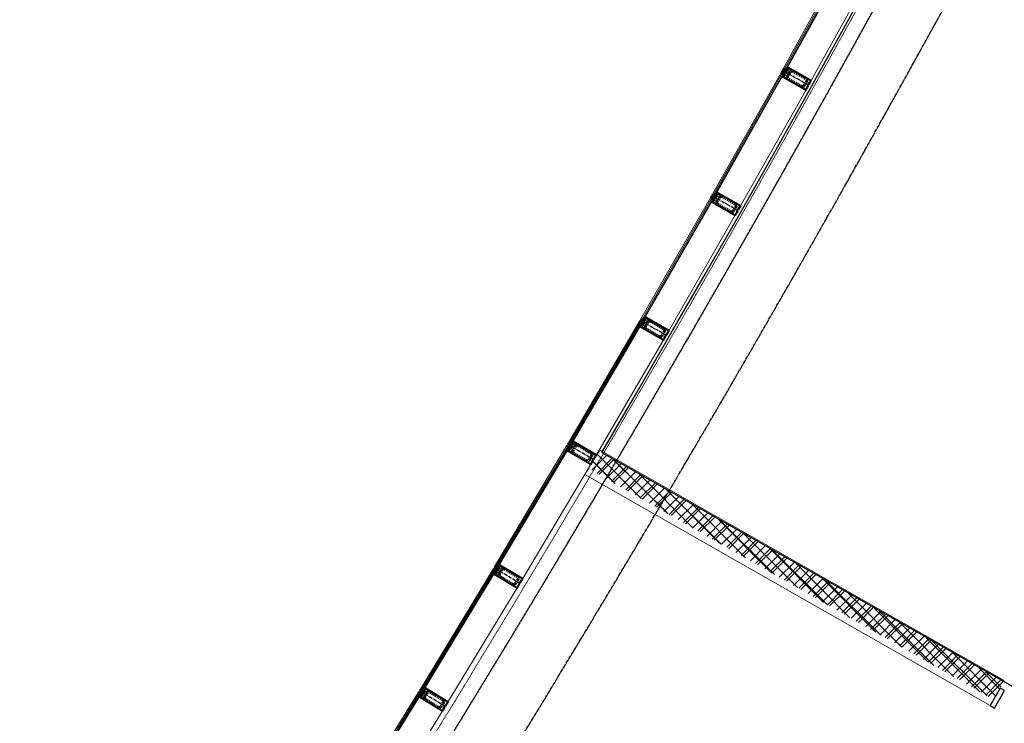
# Model space of a CAD drawing. Header units: millimetres. Extents: x 98667 to 994031, y -2704 to 533009.
# Tile 201 of 256: x 608104 to 617875, y 401062 to 408044. Entities that reach past the tile are written whole.
import ezdxf

# ---------------------------------------------------------------- set-up
doc = ezdxf.new("R2010")
doc.units = ezdxf.units.MM
for name, pattern in [('AP03000E0$0$CENTER', [50.8, 31.75, -6.35, 6.35, -6.35]), ('AP03000E0$0$HIDDEN', [9.525, 6.35, -3.175]), ('AP03000E0$0$HIDDENX2', [19.05, 12.7, -6.35]), ('sp00000g0$0$CENTER', [50.8, 31.75, -6.35, 6.35, -6.35])]:
    doc.linetypes.add(name, pattern=pattern)
doc.layers.add('0_LOUNGES', color=7, linetype='Continuous', true_color=0xfac800)
for name, color, linetype, lineweight in [('A-WALL-FNSH', 1, 'Continuous', 15), ('A-WALL-PATT', 5, 'Continuous', 15), ('AP03000E0$0$A-FLOR-EDGE', 1, 'AP03000E0$0$HIDDENX2', 15), ('AP03000E0$0$A-GLAZ-FULL-EXTR', 2, 'Continuous', 20), ('AP03000E0$0$A-GLAZ-MULL-EXTR', 3, 'Continuous', 35), ('AP03000E0$0$A-WALL-FNSH', 1, 'Continuous', 15), ('AP0300R00$0$A-DOOR-FULL', 2, 'Continuous', 25)]:
    doc.layers.add(name, color=color, linetype=linetype, lineweight=lineweight)
doc.layers.add('A-WALL-PATT-50', color=5, linetype='Continuous')
doc.layers.add('sp00000g0$0$S-GRID', color=1, linetype='sp00000g0$0$CENTER')
doc.layers.add('AP03000E0$0$A-Slab Edge Guide', color=55, linetype='Continuous', lineweight=15, plot=False)

msp = doc.modelspace()

# ---------------------------------------------------------------- linework, layer by layer
at = {"color": 251, "linetype": 'AP03000E0$0$CENTER'}
for p, q in [((615933.3, 407393.6), (615671.4, 407539.9)), ((615231.9, 406149.2), (614971.1, 406297.6)), ((614520.5, 404910.4), (614261, 405060.8)), ((613799.4, 403677.3), (613541, 403829.8)), ((613068.4, 402450), (612811.3, 402604.5)), ((612327.7, 401228.5), (612071.8, 401385))]:
    msp.add_line(p, q, dxfattribs=at)
at = {"layer": '0_LOUNGES', "color": 251, "extrusion": (-9.9569e-08, 8.03241e-09, 1)}
msp.add_line((613879.7, 403750.3, 0), (622859.5, 398631.6, 0), dxfattribs=at)
msp.add_arc((459025.1, 494953.7, -0.1), 179716.4, 329.503566, 357.209655, dxfattribs=at)
at = {"layer": 'A-WALL-FNSH', "color": 251, "linetype": 'ByBlock'}
for p, q in [((617875.3, 401485.2, 0), (613857.3, 403776.6)), ((613713.6, 403530.5, 0), (617734.1, 401237.6, 0)), ((617768.7, 401298.5, 0), (617734.1, 401237.6, 0))]:
    msp.add_line(p, q, dxfattribs=at)
at = {"layer": 'A-WALL-PATT', "color": 251, "linetype": 'Continuous'}
for p, q in [((614010.2, 403441.9), (613789.6, 403661.3)), ((613834.7, 403542), (613980.8, 403688.9)), ((614538, 403140.9), (613995.3, 403680.6)), ((613977.6, 403460.5), (614123.6, 403607.4)), ((614120.4, 403379.1), (614266.5, 403525.9)), ((614263.3, 403297.6), (614409.3, 403444.4)), ((614406.2, 403216.1), (614552.2, 403363)), ((615065.8, 402839.9), (614523.3, 403379.4)), ((614549, 403134.6), (614695, 403281.5)), ((614691.9, 403053.2), (614837.9, 403200)), ((614834.8, 402971.7), (614980.7, 403118.5)), ((615593.6, 402539), (615051.3, 403078.2)), ((614977.6, 402890.2), (615123.6, 403037)), ((615120.5, 402808.7), (615266.4, 402955.5)), ((615263.3, 402727.3), (615409.3, 402874)), ((615406.2, 402645.8), (615552.1, 402792.5)), ((616121.3, 402238), (615579.3, 402777)), ((615549.1, 402564.3), (615695, 402711)), ((615691.9, 402482.8), (615837.8, 402629.5)), ((615834.8, 402401.4), (615980.7, 402548.1)), ((615977.7, 402319.9), (616123.5, 402466.6)), ((616649.1, 401937), (616107.3, 402475.8)), ((616120.5, 402238.4), (616266.4, 402385.1)), ((616263.4, 402156.9), (616409.2, 402303.6)), ((616406.3, 402075.5), (616552.1, 402222.1)), ((616549.1, 401994), (616694.9, 402140.6)), ((617176.9, 401636), (616635.3, 402174.6)), ((616692, 401912.5), (616837.8, 402059.1)), ((616834.8, 401831.1), (616980.6, 401977.6)), ((616977.7, 401749.6), (617123.5, 401896.1)), ((617120.6, 401668.1), (617266.3, 401814.7)), ((617704.7, 401335), (617163.3, 401873.4)), ((617263.4, 401586.6), (617409.2, 401733.2)), ((617406.3, 401505.2), (617552, 401651.7)), ((617549.2, 401423.7), (617694.9, 401570.2)), ((617840.3, 401424), (617691.2, 401572.2)), ((617692, 401342.2), (617837.7, 401488.7))]:
    msp.add_line(p, q, dxfattribs=at)
at = {"layer": 'A-WALL-PATT-50', "color": 251, "linetype": 'Continuous'}
for p, q in [((613834.2, 403736.9), (613856.9, 403759.6)), ((613781.3, 403572.4), (613928.5, 403718.8)), ((614013.1, 403440.3), (613790.9, 403663.7)), ((614271.7, 403292.8), (613832.6, 403734.3)), ((613852.9, 403531.6), (614000, 403678)), ((614530.4, 403145.3), (614001.4, 403677.2)), ((613754.5, 403587.8), (613749.2, 403593)), ((613924.4, 403490.8), (614071.6, 403637.2)), ((613996, 403450), (614143.1, 403596.4)), ((614067.5, 403409.2), (614214.6, 403555.6)), ((614139, 403368.4), (614286.2, 403514.8)), ((614210.6, 403327.6), (614357.7, 403474)), ((614789, 402997.8), (614260, 403529.7)), ((614282.1, 403286.8), (614429.3, 403433.2)), ((614353.7, 403246.1), (614500.8, 403392.4)), ((615047.6, 402850.3), (614518.6, 403382.2)), ((614425.2, 403205.3), (614572.3, 403351.6)), ((614496.7, 403164.5), (614643.9, 403310.8)), ((614568.3, 403123.7), (614715.4, 403270)), ((614639.8, 403082.9), (614787, 403229.2)), ((614711.4, 403042.1), (614858.5, 403188.4)), ((615306.2, 402702.8), (614777.2, 403234.7)), ((614782.9, 403001.3), (614930, 403147.6)), ((614854.4, 402960.5), (615001.6, 403106.8)), ((614926, 402919.7), (615073.1, 403066)), ((615564.9, 402555.3), (615035.9, 403087.2)), ((614997.5, 402878.9), (615144.7, 403025.2)), ((615069.1, 402838.1), (615216.2, 402984.4)), ((615140.6, 402797.3), (615287.7, 402943.6)), ((615212.1, 402756.5), (615359.3, 402902.8)), ((615823.5, 402407.8), (615294.5, 402939.7)), ((615283.7, 402715.7), (615430.8, 402862)), ((615355.2, 402674.9), (615502.4, 402821.2)), ((615426.8, 402634.1), (615573.9, 402780.4)), ((616082.1, 402260.3), (615553.1, 402792.2)), ((615498.3, 402593.3), (615645.4, 402739.6)), ((615569.8, 402552.5), (615717, 402698.8)), ((615641.4, 402511.7), (615788.5, 402658)), ((615712.9, 402470.9), (615860.1, 402617.2)), ((616340.7, 402112.8), (615811.7, 402644.8)), ((615784.5, 402430.1), (615931.6, 402576.4)), ((615856, 402389.3), (616003.1, 402535.6)), ((615927.5, 402348.5), (616074.7, 402494.8)), ((616599.4, 401965.3), (616070.4, 402497.3)), ((615999.1, 402307.7), (616146.2, 402454)), ((616070.6, 402266.9), (616217.8, 402413.2)), ((616142.2, 402226.1), (616289.3, 402372.4)), ((616213.7, 402185.3), (616360.8, 402331.6)), ((616285.2, 402144.5), (616432.4, 402290.8)), ((616858, 401817.9), (616329, 402349.8)), ((616356.8, 402103.7), (616503.9, 402250)), ((616428.3, 402062.9), (616575.5, 402209.2)), ((617116.6, 401670.4), (616587.6, 402202.3)), ((616499.9, 402022.1), (616647, 402168.4)), ((616571.4, 401981.3), (616718.5, 402127.6)), ((616642.9, 401940.5), (616790.1, 402086.8)), ((616714.5, 401899.7), (616861.6, 402046)), ((616786, 401858.9), (616933.2, 402005.2)), ((617375.2, 401522.9), (616846.3, 402054.8)), ((616857.6, 401818.1), (617004.7, 401964.4)), ((616929.1, 401777.3), (617076.2, 401923.6)), ((617633.9, 401375.4), (617104.9, 401907.3)), ((617000.6, 401736.5), (617147.8, 401882.8)), ((617072.2, 401695.7), (617219.3, 401842)), ((617143.7, 401654.9), (617290.9, 401801.2)), ((617215.3, 401614.1), (617362.4, 401760.4)), ((617286.8, 401573.3), (617433.9, 401719.6)), ((617788.3, 401332.7), (617363.5, 401759.8)), ((617358.3, 401532.5), (617505.5, 401678.8)), ((617429.9, 401491.7), (617577, 401638)), ((617829.1, 401404.2), (617622.1, 401612.3)), ((617501.4, 401450.9), (617648.6, 401597.2)), ((617573, 401410.1), (617720.1, 401556.4)), ((617644.5, 401369.3), (617791.6, 401515.6)), ((617716, 401328.5), (617863.2, 401474.8))]:
    msp.add_line(p, q, dxfattribs=at)
at = {"layer": 'AP03000E0$0$A-FLOR-EDGE', "color": 251, "linetype": 'AP03000E0$0$HIDDEN'}
msp.add_arc((459073.4, 494999.9), 179716, 310.999998, 11.472529, dxfattribs=at)
at = {"layer": 'AP03000E0$0$A-GLAZ-FULL-EXTR', "color": 251}
for p, q in [((616353.4, 408772.4), (615680, 407555.2)), ((615690.5, 407549.4), (616363.9, 408766.6)), ((616374.4, 408760.8), (615701, 407543.6)), ((615706.2, 407540.6), (616379.7, 408757.9)), ((616615.9, 408627.2), (615942.5, 407409.9)), ((615698.9, 407558.4), (615701.8, 407563.7)), ((615699.2, 407565.1), (615709.7, 407559.3)), ((615701.8, 407563.7), (615707, 407560.8)), ((615707, 407560.8), (615704.1, 407555.5)), ((614979.8, 406312.8), (615662.9, 407524.6)), ((615673.3, 407518.7), (614990.2, 406306.9)), ((615000.7, 406301), (615683.8, 407512.8)), ((615689, 407509.9), (615005.9, 406298)), ((615662.9, 407524.6), (615673.3, 407518.7)), ((615664.5, 407503), (615675, 407497.1)), ((615670.1, 407506.8), (615667.1, 407501.6)), ((615667.1, 407501.6), (615672.3, 407498.6)), ((615673.3, 407518.7), (615667.5, 407508.3)), ((615667.5, 407508.3), (615677.9, 407502.4)), ((615675.3, 407503.8), (615670.1, 407506.8)), ((615672.3, 407498.6), (615675.3, 407503.8)), ((615683.8, 407512.8), (615673.3, 407518.7)), ((615677.9, 407502.4), (615683.8, 407512.8)), ((615680, 407555.2), (615690.5, 407549.4)), ((615683.8, 407512.8), (615689, 407509.9)), ((615690.5, 407549.4), (615696.3, 407559.9)), ((615701, 407543.6), (615690.5, 407549.4)), ((615696.3, 407559.9), (615706.8, 407554.1)), ((615704.1, 407555.5), (615698.9, 407558.4)), ((615706.8, 407554.1), (615701, 407543.6)), ((615701, 407543.6), (615706.2, 407540.6)), ((615241.1, 406165.4), (615924.2, 407377.3)), ((614990.2, 406306.9), (614979.8, 406312.8)), ((614990.2, 406306.9), (614996.1, 406317.3)), ((615000.7, 406301), (614990.2, 406306.9)), ((614996.1, 406317.3), (615006.6, 406311.4)), ((614998.7, 406315.8), (615001.7, 406321.1)), ((615004, 406312.9), (614998.7, 406315.8)), ((614999.1, 406322.5), (615009.5, 406316.7)), ((615006.6, 406311.4), (615000.7, 406301)), ((615005.9, 406298), (615000.7, 406301)), ((615001.7, 406321.1), (615006.9, 406318.1)), ((615006.9, 406318.1), (615004, 406312.9)), ((614962.5, 406282.3), (614269.7, 405076)), ((614280.1, 405070), (614972.9, 406276.4)), ((614983.3, 406270.4), (614290.6, 405064)), ((614295.8, 405061), (614988.5, 406267.4)), ((614972.9, 406276.4), (614962.5, 406282.3)), ((614963.9, 406260.8), (614974.3, 406254.8)), ((614969.5, 406264.5), (614966.5, 406259.3)), ((614966.5, 406259.3), (614971.7, 406256.3)), ((614972.9, 406276.4), (614966.9, 406266)), ((614966.9, 406266), (614977.3, 406260)), ((614974.7, 406261.5), (614969.5, 406264.5)), ((614971.7, 406256.3), (614974.7, 406261.5)), ((614983.3, 406270.4), (614972.9, 406276.4)), ((614977.3, 406260), (614983.3, 406270.4)), ((614988.5, 406267.4), (614983.3, 406270.4)), ((615222.6, 406133), (614529.9, 404926.6)), ((613549.9, 403844.8), (614252.2, 405045.7)), ((614262.6, 405039.6), (613560.3, 403838.8)), ((613570.6, 403832.7), (614272.9, 405033.6)), ((614278.1, 405030.5), (613575.8, 403829.7)), ((614252.2, 405045.7), (614262.6, 405039.6)), ((614253.5, 405024.1), (614263.8, 405018)), ((614259.1, 405027.7), (614256.1, 405022.6)), ((614256.1, 405022.6), (614261.2, 405019.5)), ((614262.6, 405039.6), (614256.5, 405029.3)), ((614256.5, 405029.3), (614266.9, 405023.2)), ((614264.3, 405024.7), (614259.1, 405027.7)), ((614261.2, 405019.5), (614264.3, 405024.7)), ((614272.9, 405033.6), (614262.6, 405039.6)), ((614266.9, 405023.2), (614272.9, 405033.6)), ((614269.7, 405076), (614280.1, 405070)), ((614272.9, 405033.6), (614278.1, 405030.5)), ((614280.1, 405070), (614286.1, 405080.4)), ((614290.6, 405064), (614280.1, 405070)), ((614286.1, 405080.4), (614296.5, 405074.4)), ((614288.7, 405078.9), (614291.7, 405084.1)), ((614293.9, 405075.9), (614288.7, 405078.9)), ((614289.1, 405085.6), (614299.5, 405079.6)), ((614296.5, 405074.4), (614290.6, 405064)), ((614290.6, 405064), (614295.8, 405061)), ((614291.7, 405084.1), (614296.9, 405081.1)), ((614296.9, 405081.1), (614293.9, 405075.9)), ((613808.9, 403693.4), (614511.2, 404894.2)), ((613560.3, 403838.8), (613566.3, 403849.1)), ((613566.3, 403849.1), (613576.7, 403843.1)), ((613568.9, 403847.6), (613571.9, 403852.8)), ((613574.1, 403844.6), (613568.9, 403847.6)), ((613569.3, 403854.3), (613579.7, 403848.3)), ((613571.9, 403852.8), (613577.1, 403849.8)), ((613577.1, 403849.8), (613574.1, 403844.6)), ((613532.1, 403814.7), (612820.3, 402619.5)), ((612830.6, 402613.3), (613542.4, 403808.6)), ((613552.7, 403802.4), (612840.9, 402607.2)), ((612846.1, 402604.1), (613557.9, 403799.3)), ((613542.4, 403808.6), (613532.1, 403814.7)), ((613533.2, 403793.1), (613543.5, 403787)), ((613538.9, 403796.7), (613535.8, 403791.6)), ((613535.8, 403791.6), (613540.9, 403788.5)), ((613542.4, 403808.6), (613536.3, 403798.2)), ((613536.3, 403798.2), (613546.6, 403792.1)), ((613544, 403793.6), (613538.9, 403796.7)), ((613540.9, 403788.5), (613544, 403793.6)), ((613552.7, 403802.4), (613542.4, 403808.6)), ((613546.6, 403792.1), (613552.7, 403802.4)), ((613560.3, 403838.8), (613549.9, 403844.8)), ((613557.9, 403799.3), (613552.7, 403802.4)), ((613570.6, 403832.7), (613560.3, 403838.8)), ((613576.7, 403843.1), (613570.6, 403832.7)), ((613575.8, 403829.7), (613570.6, 403832.7)), ((613789.9, 403661.2), (613078, 402466)), ((612080.9, 401400), (612802.2, 402589.5)), ((612812.5, 402583.3), (612091.2, 401393.7)), ((612802.2, 402589.5), (612812.5, 402583.3)), ((612812.5, 402583.3), (612806.3, 402573)), ((612822.8, 402577), (612812.5, 402583.3)), ((612820.3, 402619.5), (612830.6, 402613.3)), ((612830.6, 402613.3), (612836.7, 402623.7)), ((612840.9, 402607.2), (612830.6, 402613.3)), ((612836.7, 402623.7), (612847, 402617.5)), ((612839.3, 402622.1), (612842.4, 402627.3)), ((612844.5, 402619), (612839.3, 402622.1)), ((612839.8, 402628.8), (612850.1, 402622.7)), ((612847, 402617.5), (612840.9, 402607.2)), ((612840.9, 402607.2), (612846.1, 402604.1)), ((612842.4, 402627.3), (612847.5, 402624.2)), ((612847.5, 402624.2), (612844.5, 402619)), ((612101.5, 401387.5), (612822.8, 402577)), ((612827.9, 402573.9), (612106.6, 401384.4)), ((612803.2, 402567.9), (612813.4, 402561.6)), ((612808.9, 402571.4), (612805.7, 402566.3)), ((612805.7, 402566.3), (612810.9, 402563.2)), ((612806.3, 402573), (612816.5, 402566.8)), ((612814, 402568.3), (612808.9, 402571.4)), ((612810.9, 402563.2), (612814, 402568.3)), ((612816.5, 402566.8), (612822.8, 402577)), ((612822.8, 402577), (612827.9, 402573.9)), ((612337.5, 401244.4), (613058.8, 402433.9)), ((612100, 401402.5), (612103.1, 401407.6)), ((612100.5, 401409.1), (612110.8, 401402.9)), ((612103.1, 401407.6), (612108.2, 401404.5)), ((612062.7, 401370.1), (611331.9, 400186.4)), ((611342.1, 400180.1), (612072.9, 401363.8)), ((612083.1, 401357.5), (611352.3, 400173.8)), ((611357.5, 400170.6), (612088.2, 401354.4)), ((612072.9, 401363.8), (612062.7, 401370.1)), ((612063.4, 401348.5), (612073.6, 401342.2)), ((612069.1, 401352), (612066, 401346.9)), ((612066, 401346.9), (612071.1, 401343.8)), ((612072.9, 401363.8), (612066.6, 401353.6)), ((612066.6, 401353.6), (612076.8, 401347.3)), ((612074.2, 401348.9), (612069.1, 401352)), ((612071.1, 401343.8), (612074.2, 401348.9)), ((612083.1, 401357.5), (612072.9, 401363.8)), ((612076.8, 401347.3), (612083.1, 401357.5)), ((612091.2, 401393.7), (612080.9, 401400)), ((612088.2, 401354.4), (612083.1, 401357.5)), ((612091.2, 401393.7), (612097.4, 401404)), ((612101.5, 401387.5), (612091.2, 401393.7)), ((612097.4, 401404), (612107.7, 401397.8)), ((612105.1, 401399.3), (612100, 401402.5)), ((612107.7, 401397.8), (612101.5, 401387.5)), ((612106.6, 401384.4), (612101.5, 401387.5)), ((612108.2, 401404.5), (612105.1, 401399.3)), ((612317.9, 401212.5), (611587.2, 400028.8))]:
    msp.add_line(p, q, dxfattribs=at)
at = {"layer": 'AP03000E0$0$A-GLAZ-FULL-EXTR', "color": 251, "linetype": 'Continuous'}
for p, q in [((615668, 407509.2), (615681.7, 407509.2)), ((615669.8, 407512.4), (615683.5, 407512.3)), ((615670.3, 407506.7), (615670.3, 407513.3)), ((615671.4, 407506), (615680, 407506)), ((615671.6, 407515.6), (615679, 407515.5)), ((615673.4, 407504.9), (615673.5, 407518.6)), ((615676.6, 407503.1), (615676.6, 407516.9)), ((615677.1, 407502.8), (615678.2, 407502.8)), ((615679.8, 407505.7), (615679.8, 407515.1)), ((615683, 407511.4), (615683, 407513.3)), ((615691.8, 407551.9), (615702.3, 407546.1)), ((615697.9, 407559), (615692.1, 407548.5)), ((615693.4, 407554.7), (615703.9, 407548.8)), ((615700.7, 407557.4), (615694.8, 407546.9)), ((615694.9, 407557.4), (615705.4, 407551.6)), ((615703.4, 407555.9), (615697.6, 407545.4)), ((615706.2, 407554.4), (615700.4, 407543.9)), ((614991.2, 406308.7), (615005, 406308.6)), ((614992.2, 406305.7), (614992.3, 406310.5)), ((614992.7, 406305.5), (615003.2, 406305.4)), ((614993, 406311.8), (615006, 406311.8)), ((614994.8, 406315), (615000.3, 406315)), ((614995.4, 406304), (614995.5, 406316.1)), ((614998.4, 406302.3), (615001.4, 406302.3)), ((614998.6, 406302.2), (614998.6, 406315.9)), ((615001.7, 406302.9), (615001.8, 406314.1)), ((615004.9, 406308.5), (615005, 406312.3)), ((614967.2, 406266.5), (614977.6, 406260.5)), ((614974.1, 406275.6), (614968.1, 406265.2)), ((614968.8, 406269.2), (614979.2, 406263.3)), ((614970.4, 406272), (614980.8, 406266)), ((614976.9, 406274.1), (614970.9, 406263.7)), ((614972, 406274.8), (614982.4, 406268.8)), ((614979.6, 406272.5), (614973.7, 406262.1)), ((614982.4, 406270.9), (614976.4, 406260.5)), ((614256.8, 405029.1), (614256.8, 405029.7)), ((614257, 405028.9), (614270.2, 405028.9)), ((614258.2, 405032.1), (614272, 405032.1)), ((614259.9, 405027.3), (614260, 405035.2)), ((614260, 405035.3), (614270, 405035.2)), ((614261.9, 405038.5), (614264.6, 405038.4)), ((614262.5, 405025.8), (614268.3, 405025.7)), ((614263.1, 405025.4), (614263.2, 405039.3)), ((614266.3, 405023.5), (614266.3, 405037.4)), ((614269.5, 405027.6), (614269.5, 405035.6)), ((614272.7, 405033.1), (614272.7, 405033.7)), ((614281, 405071.5), (614291.4, 405065.5)), ((614288.5, 405079), (614282.6, 405068.6)), ((614282.6, 405074.3), (614293, 405068.3)), ((614284.2, 405077), (614294.6, 405071.1)), ((614291.3, 405077.4), (614285.3, 405067)), ((614285.8, 405079.8), (614296.2, 405073.8)), ((614294, 405075.8), (614288.1, 405065.4)), ((613566.1, 403835.4), (613566.1, 403848.8)), ((613536.7, 403799), (613547, 403792.8)), ((613543.4, 403808), (613537.2, 403797.7)), ((613538.3, 403801.7), (613548.6, 403795.6)), ((613546.1, 403806.4), (613539.9, 403796.1)), ((613540, 403804.4), (613550.3, 403798.3)), ((613541.6, 403807.2), (613551.9, 403801)), ((613548.8, 403804.7), (613542.7, 403794.4)), ((613551.5, 403803.1), (613545.4, 403792.8)), ((613561.6, 403841.2), (613575.5, 403841.1)), ((613561.6, 403838), (613573.7, 403837.9)), ((613562.9, 403837.2), (613562.9, 403843.4)), ((613563.5, 403844.3), (613574.6, 403844.3)), ((613565.3, 403847.5), (613569.2, 403847.5)), ((613567.1, 403834.8), (613571.8, 403834.8)), ((613569.2, 403833.5), (613569.3, 403847.4)), ((613572.4, 403835.8), (613572.5, 403845.5)), ((613575.6, 403841.3), (613575.6, 403843.7)), ((612809, 402577.4), (612822.3, 402577.3)), ((612810.9, 402580.6), (612817, 402580.5)), ((612811.6, 402569.8), (612811.6, 402581.8)), ((612814.8, 402567.9), (612814.8, 402581.9)), ((612817.9, 402569.1), (612818, 402579.9)), ((612821.1, 402574.3), (612821.1, 402578)), ((612831.6, 402615.1), (612841.9, 402608.9)), ((612838.8, 402622.4), (612832.7, 402612.1)), ((612833.3, 402617.8), (612843.6, 402611.7)), ((612834.9, 402620.6), (612845.2, 402614.4)), ((612841.5, 402620.8), (612835.4, 402610.5)), ((612836.5, 402623.3), (612846.8, 402617.1)), ((612844.3, 402619.2), (612838.1, 402608.9)), ((612847, 402617.5), (612840.8, 402607.2)), ((612807, 402574.2), (612821, 402574.2)), ((612808.4, 402571.7), (612808.4, 402576.6)), ((612809.5, 402571), (612819.1, 402571)), ((612814.8, 402567.9), (612817.2, 402567.8)), ((612073.7, 401363.3), (612067.4, 401353.1)), ((612067.6, 401355.3), (612077.8, 401349)), ((612069.3, 401358), (612079.5, 401351.7)), ((612076.4, 401361.7), (612070.1, 401351.5)), ((612071, 401360.7), (612081.2, 401354.4)), ((612072.6, 401363.4), (612082.8, 401357.1)), ((612079.1, 401360), (612072.8, 401349.8)), ((612081.8, 401358.3), (612075.5, 401348.1)), ((612092.4, 401393), (612092.4, 401395.7)), ((612092.6, 401396), (612106.6, 401396)), ((612092.6, 401392.9), (612104.7, 401392.8)), ((612094.5, 401399.2), (612105.4, 401399.2)), ((612095.6, 401391.1), (612095.6, 401401)), ((612096.4, 401402.4), (612100.1, 401402.4)), ((612097.9, 401389.7), (612102.8, 401389.7)), ((612098.7, 401389.2), (612098.8, 401403.2)), ((612101.9, 401388.2), (612102, 401401.3)), ((612105.1, 401393.5), (612105.1, 401399.3))]:
    msp.add_line(p, q, dxfattribs=at)
at = {"layer": 'AP03000E0$0$A-GLAZ-MULL-EXTR', "color": 251}
for p, q in [((615728.8, 407570.8), (615708.1, 407533.7)), ((615712.4, 407531.3), (615731.7, 407565.8)), ((615713.5, 407553.6), (615726.9, 407577.6)), ((615728.8, 407570.8), (615717.8, 407551.2)), ((615726.9, 407577.6), (615728.8, 407570.8)), ((615733.2, 407568.4), (615728.8, 407570.8)), ((615731.7, 407565.8), (615781.5, 407538)), ((615960.2, 407441.6), (615733.2, 407568.4)), ((615667.8, 407533.3), (615665.3, 407529)), ((615665.3, 407529), (615695.9, 407511.9)), ((615702.7, 407513.8), (615667.8, 407533.3)), ((615681.8, 407496.9), (615668.4, 407472.9)), ((615668.4, 407472.9), (615675.2, 407474.8)), ((615677.5, 407550.8), (615675.1, 407546.4)), ((615675.1, 407546.4), (615710, 407526.9)), ((615695.9, 407511.9), (615675.2, 407474.8)), ((615675.2, 407474.8), (615686.1, 407494.5)), ((615675.2, 407474.8), (615679.5, 407472.4)), ((615708.1, 407533.7), (615677.5, 407550.8)), ((615679.5, 407472.4), (615906.5, 407345.6)), ((615681, 407475), (615700.3, 407509.5)), ((615730.8, 407447.2), (615681, 407475)), ((615686.1, 407494.5), (615681.8, 407496.9)), ((615700.3, 407509.5), (615702.9, 407508)), ((615720.7, 407546.1), (615702.7, 407513.8)), ((615702.9, 407508), (615723.4, 407544.7)), ((615710, 407526.9), (615712.4, 407531.3)), ((615717.8, 407551.2), (615713.5, 407553.6)), ((615723.4, 407544.7), (615720.7, 407546.1)), ((615781.5, 407538), (615956.1, 407440.5)), ((615905.4, 407349.7), (615730.8, 407447.2)), ((615925.9, 407386.3), (615905.4, 407349.7)), ((615906.5, 407345.6), (615930.9, 407389.3)), ((615943.7, 407424.5), (615923.2, 407387.8)), ((615923.2, 407387.8), (615925.9, 407386.3)), ((615928.3, 407390.7), (615946.3, 407423)), ((615930.9, 407389.3), (615928.3, 407390.7)), ((615956.1, 407440.5), (615935.6, 407403.8)), ((615935.6, 407403.8), (615938.2, 407402.3)), ((615938.2, 407402.3), (615960.2, 407441.6)), ((615946.3, 407423), (615943.7, 407424.5)), ((614967.4, 406291), (614964.9, 406286.7)), ((615002.2, 406271.3), (614967.4, 406291)), ((614977.3, 406308.4), (614974.8, 406304.1)), ((614974.8, 406304.1), (615009.6, 406284.3)), ((615007.7, 406291.1), (614977.3, 406308.4)), ((615020.5, 406303.4), (615002.2, 406271.3)), ((615002.3, 406265.4), (615023.1, 406301.9)), ((615028.7, 406328), (615007.7, 406291.1)), ((615012.1, 406288.6), (615031.6, 406323)), ((615013.3, 406311), (615026.9, 406334.9)), ((615017.6, 406308.5), (615013.3, 406311)), ((615028.7, 406328), (615017.6, 406308.5)), ((615023.1, 406301.9), (615020.5, 406303.4)), ((615026.9, 406334.9), (615028.7, 406328)), ((615033.1, 406325.6), (615028.7, 406328)), ((615031.6, 406323), (615081.2, 406294.8)), ((615259.1, 406197), (615033.1, 406325.6)), ((615081.2, 406294.8), (615255, 406195.9)), ((614964.9, 406286.7), (614995.4, 406269.4)), ((614981.1, 406254.5), (614967.5, 406230.6)), ((614967.5, 406230.6), (614974.3, 406232.4)), ((614995.4, 406269.4), (614974.3, 406232.4)), ((614974.3, 406232.4), (614985.5, 406252)), ((614974.3, 406232.4), (614978.7, 406230)), ((614978.7, 406230), (615204.7, 406101.4)), ((614980.2, 406232.6), (614999.7, 406266.9)), ((615029.7, 406204.4), (614980.2, 406232.6)), ((614985.5, 406252), (614981.1, 406254.5)), ((614999.7, 406266.9), (615002.3, 406265.4)), ((615009.6, 406284.3), (615012.1, 406288.6)), ((615203.6, 406105.5), (615029.7, 406204.4)), ((615255, 406195.9), (615234.2, 406159.4)), ((615236.8, 406157.9), (615259.1, 406197)), ((615224.3, 406142), (615203.6, 406105.5)), ((615204.7, 406101.4), (615229.4, 406144.9)), ((615242.5, 406180), (615221.7, 406143.5)), ((615221.7, 406143.5), (615224.3, 406142)), ((615226.8, 406146.3), (615245.1, 406178.5)), ((615229.4, 406144.9), (615226.8, 406146.3)), ((615234.2, 406159.4), (615236.8, 406157.9)), ((615245.1, 406178.5), (615242.5, 406180)), ((614254.7, 405050), (614257.2, 405054.3)), ((614285, 405032.5), (614254.7, 405050)), ((614257.2, 405054.3), (614291.8, 405034.3)), ((614263.7, 404995.7), (614285, 405032.5)), ((614264.7, 405067.3), (614267.2, 405071.6)), ((614299.3, 405047.2), (614264.7, 405067.3)), ((614267.2, 405071.6), (614297.5, 405054.1)), ((614289.3, 405029.9), (614269.5, 404995.8)), ((614280.8, 405015.2), (614299.3, 405047.2)), ((614304.4, 405050.1), (614283.4, 405013.7)), ((614291.8, 405034.3), (614289.3, 405029.9)), ((614297.5, 405054.1), (614318.8, 405090.9)), ((614321.7, 405085.8), (614301.8, 405051.6)), ((614301.8, 405051.6), (614304.4, 405050.1)), ((614303.2, 405073.9), (614317, 405097.7)), ((614307.5, 405071.4), (614303.2, 405073.9)), ((614318.8, 405090.9), (614307.5, 405071.4)), ((614317, 405097.7), (614318.8, 405090.9)), ((614318.8, 405090.9), (614323.2, 405088.3)), ((614371, 405057.2), (614321.7, 405085.8)), ((614323.2, 405088.3), (614548.1, 404958)), ((614544, 404956.9), (614371, 405057.2)), ((614270.6, 405017.7), (614256.8, 404993.9)), ((614256.8, 404993.9), (614263.7, 404995.7)), ((614263.7, 404995.7), (614275, 405015.1)), ((614268, 404993.2), (614263.7, 404995.7)), ((614493, 404862.8), (614268, 404993.2)), ((614269.5, 404995.8), (614318.8, 404967.2)), ((614275, 405015.1), (614270.6, 405017.7)), ((614283.4, 405013.7), (614280.8, 405015.2)), ((614318.8, 404967.2), (614491.9, 404866.9)), ((614548.1, 404958), (614523, 404914.7)), ((614523, 404920.6), (614544, 404956.9)), ((614491.9, 404866.9), (614512.9, 404903.2)), ((614515.5, 404901.7), (614493, 404862.8)), ((614499.3, 404885.7), (614520.4, 404922.1)), ((614501.9, 404884.2), (614499.3, 404885.7)), ((614520.4, 404916.2), (614501.9, 404884.2)), ((614512.9, 404903.2), (614515.5, 404901.7)), ((614520.4, 404922.1), (614523, 404920.6)), ((614523, 404914.7), (614520.4, 404916.2)), ((613577.5, 403822.7), (613599.1, 403859.3)), ((613601.9, 403854.2), (613581.8, 403820.2)), ((613583.4, 403842.5), (613597.3, 403866.2)), ((613599.1, 403859.3), (613587.7, 403840)), ((613597.3, 403866.2), (613599.1, 403859.3)), ((613599.1, 403859.3), (613603.4, 403856.8)), ((613651, 403825.2), (613601.9, 403854.2)), ((613603.4, 403856.8), (613827.3, 403724.7)), ((613534.6, 403819), (613537.2, 403823.3)), ((613564.8, 403801.2), (613534.6, 403819)), ((613550.3, 403786.5), (613536.3, 403762.8)), ((613536.3, 403762.8), (613543.2, 403764.6)), ((613537.2, 403823.3), (613571.6, 403803)), ((613543.2, 403764.6), (613564.8, 403801.2)), ((613543.2, 403764.6), (613554.6, 403784)), ((613547.5, 403762.1), (613543.2, 403764.6)), ((613544.8, 403836.2), (613547.4, 403840.5)), ((613579.3, 403815.9), (613544.8, 403836.2)), ((613547.4, 403840.5), (613577.5, 403822.7)), ((613771.4, 403629.9), (613547.5, 403762.1)), ((613569.1, 403798.7), (613549, 403764.7)), ((613549, 403764.7), (613598.1, 403735.7)), ((613554.6, 403784), (613550.3, 403786.5)), ((613560.5, 403784), (613579.3, 403815.9)), ((613563, 403782.5), (613560.5, 403784)), ((613584.4, 403818.7), (613563, 403782.5)), ((613571.6, 403803), (613569.1, 403798.7)), ((613581.8, 403820.2), (613584.4, 403818.7)), ((613587.7, 403840), (613583.4, 403842.5)), ((613823.2, 403723.6), (613651, 403825.2)), ((613598.1, 403735.7), (613770.3, 403634)), ((613770.3, 403634), (613791.7, 403670.2)), ((613794.3, 403668.7), (613771.4, 403629.9)), ((613777.9, 403652.8), (613799.3, 403688.9)), ((613780.5, 403651.3), (613777.9, 403652.8)), ((613799.3, 403683.1), (613780.5, 403651.3)), ((613791.7, 403670.2), (613794.3, 403668.7)), ((613799.3, 403688.9), (613801.9, 403687.4)), ((613801.9, 403681.6), (613799.3, 403683.1)), ((613827.3, 403724.7), (613801.9, 403681.6)), ((613801.9, 403687.4), (613823.2, 403723.6)), ((612807.4, 402598.1), (612804.8, 402593.8)), ((612804.8, 402593.8), (612834.8, 402575.7)), ((612841.7, 402577.5), (612807.4, 402598.1)), ((612817.7, 402615.2), (612815.1, 402610.9)), ((612815.1, 402610.9), (612849.4, 402590.3)), ((612847.7, 402597.2), (612817.7, 402615.2)), ((612860.7, 402609.2), (612841.7, 402577.5)), ((612841.7, 402571.6), (612863.3, 402607.6)), ((612869.6, 402633.6), (612847.7, 402597.2)), ((612849.4, 402590.3), (612852, 402594.6)), ((612852, 402594.6), (612872.3, 402628.5)), ((612853.7, 402616.9), (612867.9, 402640.5)), ((612858, 402614.3), (612853.7, 402616.9)), ((612869.6, 402633.6), (612858, 402614.3)), ((612863.3, 402607.6), (612860.7, 402609.2)), ((612867.9, 402640.5), (612869.6, 402633.6)), ((612873.9, 402631), (612869.6, 402633.6)), ((612872.3, 402628.5), (612921.2, 402599.1)), ((613096.7, 402497.1), (612873.9, 402631)), ((612921.2, 402599.1), (613092.6, 402496.1)), ((612820.2, 402561.2), (612806.1, 402537.6)), ((612806.1, 402537.6), (612812.9, 402539.3)), ((612834.8, 402575.7), (612812.9, 402539.3)), ((612812.9, 402539.3), (612824.5, 402558.6)), ((612812.9, 402539.3), (612817.2, 402536.7)), ((612817.2, 402536.7), (613040.1, 402402.8)), ((612818.8, 402539.3), (612839.1, 402573.2)), ((612867.6, 402509.9), (612818.8, 402539.3)), ((612824.5, 402558.6), (612820.2, 402561.2)), ((612839.1, 402573.2), (612841.7, 402571.6)), ((613039, 402406.9), (612867.6, 402509.9)), ((613079.7, 402480.5), (613058.1, 402444.5)), ((613092.6, 402496.1), (613071, 402460.1)), ((613073.6, 402458.5), (613096.7, 402497.1)), ((613082.3, 402478.9), (613079.7, 402480.5)), ((613060.7, 402442.9), (613039, 402406.9)), ((613040.1, 402402.8), (613065.8, 402445.7)), ((613058.1, 402444.5), (613060.7, 402442.9)), ((613063.3, 402447.2), (613082.3, 402478.9)), ((613065.8, 402445.7), (613063.3, 402447.2)), ((613071, 402460.1), (613073.6, 402458.5)), ((612108.2, 401377.4), (612130.4, 401413.7)), ((612133.1, 401408.5), (612112.4, 401374.8)), ((612114.4, 401397.1), (612128.7, 401420.6)), ((612130.4, 401413.7), (612118.6, 401394.5)), ((612128.7, 401420.6), (612130.4, 401413.7)), ((612130.4, 401413.7), (612134.6, 401411.1)), ((612181.7, 401378.8), (612133.1, 401408.5)), ((612134.6, 401411.1), (612356.4, 401275.4)), ((612065.3, 401374.4), (612067.9, 401378.6)), ((612095.1, 401356.1), (612065.3, 401374.4)), ((612080.4, 401341.7), (612066.1, 401318.2)), ((612066.1, 401318.2), (612073, 401319.9)), ((612067.9, 401378.6), (612102, 401357.8)), ((612073, 401319.9), (612095.1, 401356.1)), ((612073, 401319.9), (612084.7, 401339.1)), ((612077.2, 401317.3), (612073, 401319.9)), ((612075.7, 401391.4), (612078.3, 401395.7)), ((612109.8, 401370.6), (612075.7, 401391.4)), ((612299, 401181.6), (612077.2, 401317.3)), ((612078.3, 401395.7), (612108.2, 401377.4)), ((612099.4, 401353.5), (612078.8, 401319.8)), ((612078.8, 401319.8), (612127.4, 401290.1)), ((612084.7, 401339.1), (612080.4, 401341.7)), ((612090.5, 401339), (612109.8, 401370.6)), ((612093.1, 401337.4), (612090.5, 401339)), ((612115, 401373.3), (612093.1, 401337.4)), ((612102, 401357.8), (612099.4, 401353.5)), ((612112.4, 401374.8), (612115, 401373.3)), ((612118.6, 401394.5), (612114.4, 401397.1)), ((612352.3, 401274.4), (612181.7, 401378.8)), ((612127.4, 401290.1), (612298, 401185.7)), ((612298, 401185.7), (612319.9, 401221.5)), ((612322.5, 401219.9), (612299, 401181.6)), ((612305.9, 401204.3), (612327.8, 401240.1)), ((612327.8, 401234.3), (612308.4, 401202.7)), ((612319.9, 401221.5), (612322.5, 401219.9)), ((612327.8, 401240.1), (612330.4, 401238.6)), ((612330.3, 401232.7), (612327.8, 401234.3)), ((612356.4, 401275.4), (612330.3, 401232.7)), ((612330.4, 401238.6), (612352.3, 401274.4)), ((612308.4, 401202.7), (612305.9, 401204.3))]:
    msp.add_line(p, q, dxfattribs=at)
at = {"layer": 'AP03000E0$0$A-GLAZ-MULL-EXTR', "color": 251, "linetype": 'Continuous'}
for p, q in [((615718.3, 407562.2), (615724, 407562.2)), ((615719.2, 407553.6), (615719.2, 407564)), ((615720, 407565.4), (615725.8, 407565.4)), ((615721.8, 407568.6), (615727.5, 407568.6)), ((615722.4, 407559.4), (615722.4, 407569.7)), ((615723.6, 407571.8), (615728.6, 407571.7)), ((615725.3, 407574.9), (615727.7, 407574.9)), ((615725.6, 407565.1), (615725.6, 407575.4)), ((615728.8, 407570.8), (615728.8, 407570.9)), ((615668.7, 407473.6), (615670.7, 407473.5)), ((615670.5, 407476.7), (615676.2, 407476.7)), ((615671.2, 407473.7), (615671.3, 407478.1)), ((615672.3, 407479.9), (615678, 407479.9)), ((615674, 407483.1), (615679.8, 407483)), ((615674.4, 407474.6), (615674.5, 407483.8)), ((615675.8, 407486.2), (615681.5, 407486.2)), ((615677.6, 407479.2), (615677.7, 407489.5)), ((615677.6, 407489.4), (615683.3, 407489.4)), ((615679.4, 407492.6), (615685.1, 407492.5)), ((615680.8, 407484.9), (615680.9, 407495.3)), ((615681.1, 407495.7), (615683.9, 407495.7)), ((615684, 407490.6), (615684, 407495.6)), ((615714.7, 407555.9), (615720.4, 407555.9)), ((615715.1, 407552.7), (615718.7, 407552.7)), ((615716, 407552.2), (615716, 407558.3)), ((615716.5, 407559.1), (615722.2, 407559.1)), ((615013.3, 406311), (615019, 406311)), ((615015.1, 406314.2), (615020.8, 406314.1)), ((615015.6, 406309.6), (615015.6, 406315.1)), ((615016.9, 406317.3), (615022.6, 406317.3)), ((615018.7, 406320.5), (615024.4, 406320.5)), ((615018.8, 406310.5), (615018.8, 406320.7)), ((615020.5, 406323.7), (615026.2, 406323.6)), ((615022, 406316.2), (615022, 406326.3)), ((615022.3, 406326.8), (615028, 406326.8)), ((615024.1, 406330), (615028.2, 406330)), ((615025.2, 406321.8), (615025.2, 406332)), ((615025.9, 406333.2), (615027.3, 406333.2)), ((615028.4, 406327.4), (615028.4, 406329.4)), ((614967.7, 406230.6), (614967.7, 406230.8)), ((614968.2, 406231.8), (614972, 406231.8)), ((614970, 406235), (614975.8, 406234.9)), ((614970.8, 406231.5), (614970.9, 406236.4)), ((614971.8, 406238.1), (614977.6, 406238.1)), ((614973.6, 406241.3), (614979.4, 406241.3)), ((614974, 406232.3), (614974.1, 406242)), ((614975.4, 406244.5), (614981.2, 406244.5)), ((614977.2, 406247.6), (614983, 406247.6)), ((614977.2, 406237.5), (614977.2, 406247.6)), ((614979.1, 406250.8), (614984.8, 406250.8)), ((614980.4, 406243.1), (614980.4, 406253.3)), ((614980.9, 406254), (614982, 406254)), ((614983.6, 406248.7), (614983.6, 406253)), ((614317.2, 405097.2), (614303.5, 405073.7)), ((614304, 405075.2), (614308.3, 405072.7)), ((614305.6, 405077.9), (614309.9, 405075.4)), ((614318.3, 405092.8), (614306.3, 405072.1)), ((614307.2, 405080.7), (614311.5, 405078.2)), ((614308.7, 405083.4), (614313.1, 405080.9)), ((614310.3, 405086.2), (614314.7, 405083.7)), ((614311.9, 405088.9), (614316.2, 405086.4)), ((614313.5, 405091.7), (614317.8, 405089.1)), ((614315.1, 405094.4), (614318.4, 405092.5)), ((614316.7, 405097.2), (614317.2, 405096.8)), ((614270.9, 405017.5), (614257.2, 404993.9)), ((614257.8, 404995.5), (614259.5, 404994.6)), ((614259.4, 404998.3), (614263.7, 404995.8)), ((614261, 405001), (614265.3, 404998.5)), ((614273.6, 405015.9), (614261.5, 404995.1)), ((614262.6, 405003.8), (614266.9, 405001.2)), ((614264.2, 405006.5), (614268.5, 405004)), ((614265.8, 405009.3), (614270.1, 405006.7)), ((614267.4, 405012), (614271.7, 405009.5)), ((614268.9, 405014.7), (614273.3, 405012.2)), ((614270.5, 405017.5), (614274.9, 405015)), ((613597.5, 403865.4), (613583.8, 403842.2)), ((613598.7, 403861.1), (613586.6, 403840.6)), ((613587.8, 403850.1), (613592.1, 403847.6)), ((613589.4, 403852.8), (613593.8, 403850.3)), ((613591.1, 403855.6), (613595.4, 403853)), ((613592.7, 403858.3), (613597, 403855.8)), ((613594.3, 403861), (613598.6, 403858.5)), ((613595.9, 403863.8), (613598.3, 403862.3)), ((613550.7, 403786.3), (613536.9, 403763)), ((613537.8, 403765.3), (613540.3, 403763.9)), ((613539.4, 403768.1), (613543.7, 403765.5)), ((613541, 403770.8), (613545.3, 403768.3)), ((613553.4, 403784.7), (613541.3, 403764.1)), ((613542.7, 403773.5), (613547, 403771)), ((613544.3, 403776.3), (613548.6, 403773.7)), ((613545.9, 403779), (613550.2, 403776.5)), ((613547.5, 403781.7), (613551.8, 403779.2)), ((613549.1, 403784.5), (613553.4, 403781.9)), ((613584.6, 403844.6), (613588.9, 403842.1)), ((613586.2, 403847.4), (613590.5, 403844.8)), ((612854.2, 402617.7), (612860.1, 402617.7)), ((612854.2, 402616.6), (612854.2, 402617.7)), ((612856.1, 402620.9), (612862, 402620.9)), ((612857.3, 402614.7), (612857.4, 402623)), ((612857.6, 402614.6), (612858.1, 402614.6)), ((612858, 402624.1), (612863.9, 402624.1)), ((612859.9, 402627.2), (612865.8, 402627.2)), ((612860.5, 402618.5), (612860.6, 402628.3)), ((612861.8, 402630.4), (612867.7, 402630.4)), ((612863.7, 402633.6), (612869.6, 402633.6)), ((612863.7, 402623.9), (612863.8, 402633.6)), ((612865.7, 402636.7), (612868.8, 402636.7)), ((612866.9, 402629.2), (612867, 402638.9)), ((612867.6, 402639.9), (612868, 402639.9)), ((612806.2, 402537.6), (612806.2, 402537.9)), ((612806.6, 402538.6), (612809.9, 402538.6)), ((612808.6, 402541.7), (612814.4, 402541.7)), ((612809.4, 402538.4), (612809.4, 402543.2)), ((612810.5, 402544.9), (612816.3, 402544.9)), ((612812.4, 402548.1), (612818.2, 402548)), ((612812.6, 402539.2), (612812.6, 402548.5)), ((612814.3, 402551.2), (612820.1, 402551.2)), ((612815.8, 402544.1), (612815.8, 402553.8)), ((612816.2, 402554.4), (612822, 402554.4)), ((612818.1, 402557.6), (612823.9, 402557.5)), ((612819, 402549.4), (612819, 402559.2)), ((612820, 402560.7), (612821, 402560.7)), ((612822.2, 402554.7), (612822.2, 402560)), ((612128.7, 401420.5), (612114.9, 401398)), ((612129.8, 401416.2), (612117.1, 401395.5)), ((612119.1, 401404.9), (612123.4, 401402.3)), ((612120.8, 401407.6), (612125.1, 401405)), ((612122.4, 401410.3), (612126.7, 401407.7)), ((612124.1, 401413), (612128.4, 401410.4)), ((612125.8, 401415.7), (612130, 401413.1)), ((612127.4, 401418.5), (612129.5, 401417.2)), ((612066.1, 401318.2), (612066.2, 401318.2)), ((612067.8, 401321), (612070.5, 401319.3)), ((612069.4, 401323.7), (612073.7, 401321.1)), ((612083.1, 401340.1), (612070.3, 401319.2)), ((612071.1, 401326.4), (612075.3, 401323.8)), ((612072.7, 401329.1), (612077, 401326.5)), ((612074.4, 401331.8), (612078.7, 401329.2)), ((612076.1, 401334.5), (612080.3, 401331.9)), ((612077.7, 401337.2), (612082, 401334.6)), ((612079.4, 401339.9), (612083.6, 401337.3)), ((612115.8, 401399.5), (612120.1, 401396.9)), ((612117.5, 401402.2), (612121.7, 401399.6))]:
    msp.add_line(p, q, dxfattribs=at)
at = {"layer": 'AP03000E0$0$A-GLAZ-MULL-EXTR', "color": 251, "linetype": 'AP03000E0$0$HIDDENX2'}
for p, q in [((615690.7, 407471.9), (615715.1, 407515.5)), ((615708.2, 407462.1), (615690.7, 407471.9)), ((615756.9, 407549.4), (615708.2, 407462.1)), ((615715.1, 407515.5), (615739.5, 407559.2)), ((615720.4, 407483.9), (615744.7, 407527.6)), ((615731.3, 407477.8), (615755.6, 407521.5)), ((615739.5, 407559.2), (615756.9, 407549.4)), ((615772.7, 407526.3), (615903.6, 407453.2)), ((615778.7, 407537.2), (615909.7, 407464.1)), ((615861, 407376.8), (615730, 407449.9)), ((615867, 407387.7), (615736.1, 407460.8)), ((615908.4, 407436.2), (615884.1, 407392.5)), ((615919.3, 407430.1), (615895, 407386.4)), ((615056.7, 406306.4), (615007.2, 406219.5)), ((615014.6, 406272.8), (615039.3, 406316.3)), ((615039.3, 406316.3), (615056.7, 406306.4)), ((615078.4, 406294), (615208.8, 406219.9)), ((614989.9, 406229.4), (615014.6, 406272.8)), ((615007.2, 406219.5), (614989.9, 406229.4)), ((615019.6, 406241.2), (615044.3, 406284.7)), ((615159.3, 406132.9), (615029, 406207.1)), ((615030.5, 406235), (615055.2, 406278.5)), ((615165.5, 406143.8), (615035.2, 406218)), ((615072.2, 406283.2), (615202.6, 406209)), ((615207.3, 406191.9), (615182.6, 406148.5)), ((615218.2, 406185.8), (615193.4, 406142.3)), ((614304.2, 405035.7), (614279.2, 404992.5)), ((614296.5, 404982.5), (614346.6, 405069)), ((614329.3, 405079), (614304.2, 405035.7)), ((614334.1, 405047.3), (614309, 405004.1)), ((614344.9, 405041.1), (614319.8, 404997.8)), ((614346.6, 405069), (614329.3, 405079)), ((614491.7, 404970.4), (614362, 405045.6)), ((614498, 404981.2), (614368.2, 405056.4)), ((614279.2, 404992.5), (614296.5, 404982.5)), ((614318.1, 404969.9), (614447.9, 404894.7)), ((614324.4, 404980.7), (614454.1, 404905.5)), ((614471.2, 404910.1), (614496.3, 404953.3)), ((614482, 404903.8), (614507.1, 404947.1)), ((613584.1, 403804.4), (613558.6, 403761.3)), ((613558.6, 403761.3), (613575.9, 403751.1)), ((613575.9, 403751.1), (613626.7, 403837.2)), ((613609.5, 403847.4), (613584.1, 403804.4)), ((613614, 403815.7), (613588.6, 403772.7)), ((613624.8, 403809.4), (613599.3, 403766.3)), ((613626.7, 403837.2), (613609.5, 403847.4)), ((613771.1, 403737.5), (613641.9, 403813.8)), ((613777.4, 403748.3), (613648.2, 403824.5)), ((613597.4, 403738.4), (613726.6, 403662.2)), ((613603.8, 403749.2), (613732.9, 403672.9)), ((613750.1, 403677.4), (613775.5, 403720.4)), ((613760.8, 403671), (613786.2, 403714.1)), ((612828.4, 402535.9), (612854.1, 402578.7)), ((612897, 402611.3), (612845.5, 402525.6)), ((612854.1, 402578.7), (612879.9, 402621.6)), ((612858.4, 402547), (612884.1, 402589.9)), ((612869.1, 402540.6), (612894.9, 402583.4)), ((612879.9, 402621.6), (612897, 402611.3)), ((612912, 402587.7), (613040.6, 402510.4)), ((612918.4, 402598.4), (613047, 402521.1)), ((612845.5, 402525.6), (612828.4, 402535.9)), ((612995.5, 402435.4), (612866.9, 402512.7)), ((613001.9, 402446.1), (612873.4, 402523.4)), ((613044.9, 402493.3), (613019.1, 402450.4)), ((613055.6, 402486.8), (613029.8, 402444)), ((612114.5, 401358.9), (612088.4, 401316.3)), ((612088.4, 401316.3), (612105.4, 401305.9)), ((612105.4, 401305.9), (612157.6, 401391.2)), ((612140.6, 401401.6), (612114.5, 401358.9)), ((612144.6, 401369.8), (612118.5, 401327.2)), ((612155.2, 401363.3), (612129.1, 401320.7)), ((612157.6, 401391.2), (612140.6, 401401.6)), ((612300.4, 401289.2), (612172.4, 401367.4)), ((612306.9, 401299.8), (612178.9, 401378.1)), ((612126.7, 401292.8), (612254.7, 401214.5)), ((612133.3, 401303.5), (612261.2, 401225.2)), ((612278.4, 401229.3), (612304.5, 401272)), ((612289.1, 401222.8), (612315.2, 401265.5))]:
    msp.add_line(p, q, dxfattribs=at)
at = {"layer": 'AP03000E0$0$A-GLAZ-MULL-EXTR', "color": 251}
for centre, start, end in [((615662.9, 407527.4), 268.87879, 32.75748), ((615663.8, 407527), 268.87879, 32.75748), ((615664.7, 407526.5), 268.87879, 32.75748), ((615665.6, 407526), 268.87879, 32.75748), ((615666.4, 407525.5), 268.87879, 32.75748), ((615667.3, 407525), 268.87879, 32.75748), ((615677.6, 407553.6), 268.87879, 32.75748), ((615678.5, 407553.2), 268.87879, 32.75748), ((615679.3, 407552.7), 268.87879, 32.75748), ((615680.2, 407552.2), 268.87879, 32.75748), ((615681.1, 407551.7), 268.87879, 32.75748), ((615681.9, 407551.2), 268.87879, 32.75748), ((614977.4, 406311.2), 268.42317, 32.30186), ((614978.3, 406310.8), 268.42317, 32.30186), ((614979.1, 406310.3), 268.42317, 32.30186), ((614980, 406309.8), 268.42317, 32.30186), ((614980.9, 406309.3), 268.42317, 32.30186), ((614981.7, 406308.8), 268.42317, 32.30186), ((614962.6, 406285.2), 268.42317, 32.30186), ((614963.4, 406284.7), 268.42317, 32.30186), ((614964.3, 406284.2), 268.42317, 32.30186), ((614965.2, 406283.7), 268.42317, 32.30186), ((614966, 406283.2), 268.42317, 32.30186), ((614966.9, 406282.7), 268.42317, 32.30186), ((614252.3, 405048.5), 267.96753, 31.84622), ((614253.2, 405048), 267.96753, 31.84622), ((614254, 405047.5), 267.96753, 31.84622), ((614254.9, 405047), 267.96753, 31.84622), ((614255.8, 405046.5), 267.96753, 31.84622), ((614256.6, 405046), 267.96753, 31.84622), ((614267.3, 405074.5), 267.96753, 31.84622), ((614268.2, 405074), 267.96753, 31.84622), ((614269.1, 405073.5), 267.96753, 31.84622), ((614269.9, 405073), 267.96753, 31.84622), ((614270.8, 405072.5), 267.96753, 31.84622), ((614271.7, 405072), 267.96753, 31.84622), ((613532.2, 403817.5), 267.51193, 31.39061), ((613533.1, 403817), 267.51193, 31.39061), ((613533.9, 403816.5), 267.51193, 31.39061), ((613534.8, 403816), 267.51193, 31.39061), ((613535.7, 403815.5), 267.51193, 31.39061), ((613536.5, 403815), 267.51193, 31.39061), ((613547.5, 403843.4), 267.51193, 31.39061), ((613548.3, 403842.9), 267.51193, 31.39061), ((613549.2, 403842.3), 267.51193, 31.39061), ((613550.1, 403841.8), 267.51193, 31.39061), ((613550.9, 403841.3), 267.51193, 31.39061), ((613551.8, 403840.8), 267.51193, 31.39061), ((612802.4, 402592.3), 267.0563, 30.93499), ((612803.3, 402591.8), 267.0563, 30.93499), ((612804.1, 402591.3), 267.0563, 30.93499), ((612805, 402590.8), 267.0563, 30.93499), ((612805.8, 402590.3), 267.0563, 30.93499), ((612806.7, 402589.7), 267.0563, 30.93499), ((612817.8, 402618), 267.0563, 30.93499), ((612818.7, 402617.5), 267.0563, 30.93499), ((612819.6, 402617), 267.0563, 30.93499), ((612820.4, 402616.5), 267.0563, 30.93499), ((612821.3, 402616), 267.0563, 30.93499), ((612822.1, 402615.5), 267.0563, 30.93499), ((612062.8, 401372.9), 266.60066, 30.47935), ((612063.7, 401372.4), 266.60066, 30.47935), ((612064.5, 401371.9), 266.60066, 30.47935), ((612065.4, 401371.4), 266.60066, 30.47935), ((612066.3, 401370.9), 266.60066, 30.47935), ((612067.1, 401370.3), 266.60066, 30.47935), ((612078.5, 401398.5), 266.60066, 30.47935), ((612079.4, 401398), 266.60066, 30.47935), ((612080.2, 401397.5), 266.60066, 30.47935), ((612081.1, 401397), 266.60066, 30.47935), ((612081.9, 401396.4), 266.60066, 30.47935), ((612082.8, 401395.9), 266.60066, 30.47935)]:
    msp.add_arc(centre, 2.83, start, end, dxfattribs=at)
at = {"layer": 'AP03000E0$0$A-GLAZ-MULL-EXTR', "color": 251, "linetype": 'AP03000E0$0$HIDDENX2'}
for centre, radius, start, end in [((615742.2, 407471.7), 25, 150.81814, 240.81814), ((615742.2, 407471.7), 12.5, 150.81814, 240.81814), ((615766.6, 407515.4), 25, 60.81814, 150.81814), ((615766.6, 407515.4), 12.5, 60.81814, 150.81814), ((615897.5, 407442.3), 25, 330.81814, 60.81814), ((615873.1, 407398.6), 25, 240.81814, 330.81814), ((615873.1, 407398.6), 12.5, 240.81814, 330.81814), ((615897.5, 407442.3), 12.5, 330.81814, 60.81814), ((615066.1, 406272.3), 25, 60.36252, 150.36252), ((615041.3, 406228.8), 25, 150.36252, 240.36252), ((615041.3, 406228.8), 12.5, 150.36252, 240.36252), ((615066.1, 406272.3), 12.5, 60.36252, 150.36252), ((615196.4, 406198.1), 12.5, 330.36252, 60.36252), ((615196.4, 406198.1), 25, 330.36252, 60.36252), ((615171.7, 406154.7), 25, 240.36252, 330.36252), ((615171.7, 406154.7), 12.5, 240.36252, 330.36252), ((614355.7, 405034.8), 25, 59.90687, 149.90687), ((614355.7, 405034.8), 12.5, 59.90687, 149.90687), ((614330.6, 404991.6), 25, 149.90687, 239.90687), ((614330.6, 404991.6), 12.5, 149.90687, 239.90687), ((614485.5, 404959.6), 12.5, 329.90687, 59.90687), ((614485.5, 404959.6), 25, 329.90687, 59.90687), ((614460.4, 404916.3), 25, 239.90687, 329.90687), ((614460.4, 404916.3), 12.5, 239.90687, 329.90687), ((613610.1, 403760), 25, 149.45127, 239.45127), ((613610.1, 403760), 12.5, 149.45127, 239.45127), ((613635.5, 403803), 25, 59.45127, 149.45127), ((613635.5, 403803), 12.5, 59.45127, 149.45127), ((613739.3, 403683.7), 25, 239.45127, 329.45127), ((613739.3, 403683.7), 12.5, 239.45127, 329.45127), ((613764.7, 403726.8), 12.5, 329.45127, 59.45127), ((613764.7, 403726.8), 25, 329.45127, 59.45127), ((612905.6, 402577), 25, 58.99564, 148.99564), ((612905.6, 402577), 12.5, 58.99564, 148.99564), ((612879.8, 402534.1), 25, 148.99564, 238.99564), ((612879.8, 402534.1), 12.5, 148.99564, 238.99564), ((613034.1, 402499.7), 12.5, 328.99564, 58.99564), ((613034.1, 402499.7), 25, 328.99564, 58.99564), ((613008.4, 402456.9), 25, 238.99564, 328.99564), ((613008.4, 402456.9), 12.5, 238.99564, 328.99564), ((612139.8, 401314.1), 25, 148.54, 238.54), ((612139.8, 401314.1), 12.5, 148.54, 238.54), ((612165.9, 401356.8), 25, 58.54, 148.54), ((612165.9, 401356.8), 12.5, 58.54, 148.54), ((612267.7, 401235.9), 25, 238.54, 328.54), ((612267.7, 401235.9), 12.5, 238.54, 328.54), ((612293.8, 401278.5), 12.5, 328.54, 58.54), ((612293.8, 401278.5), 25, 328.54, 58.54)]:
    msp.add_arc(centre, radius, start, end, dxfattribs=at)
at = {"layer": 'AP03000E0$0$A-Slab Edge Guide', "color": 251, "linetype": 'AP03000E0$0$HIDDEN'}
msp.add_arc((459073.4, 494999.9), 180466, 310.999998, 11.424207, dxfattribs=at)
at = {"layer": 'AP03000E0$0$A-WALL-FNSH', "color": 251, "linetype": 'AP03000E0$0$HIDDEN'}
for radius, end in [(179861, 11.463155), (179866, 11.462832)]:
    msp.add_arc((459073.4, 494999.9), radius, 310.999998, end, dxfattribs=at)
at = {"layer": 'AP0300R00$0$A-DOOR-FULL', "color": 251}
for p, q in [((617833.1, 401411.4, 0), (617734.1, 401237.6, 0)), ((617876.6, 401386.6, 0), (617833.1, 401411.4, 0)), ((617777.5, 401212.9, 0), (617876.6, 401386.6, 0)), ((617734.1, 401237.6, 0), (617777.5, 401212.9, 0))]:
    msp.add_line(p, q, dxfattribs=at)
at = {"layer": 'sp00000g0$0$S-GRID', "color": 251}
msp.add_arc((459073.4, 494999.9), 180466, 310.999989, 11.424207, dxfattribs=at)

doc.saveas('drawing.dxf')
